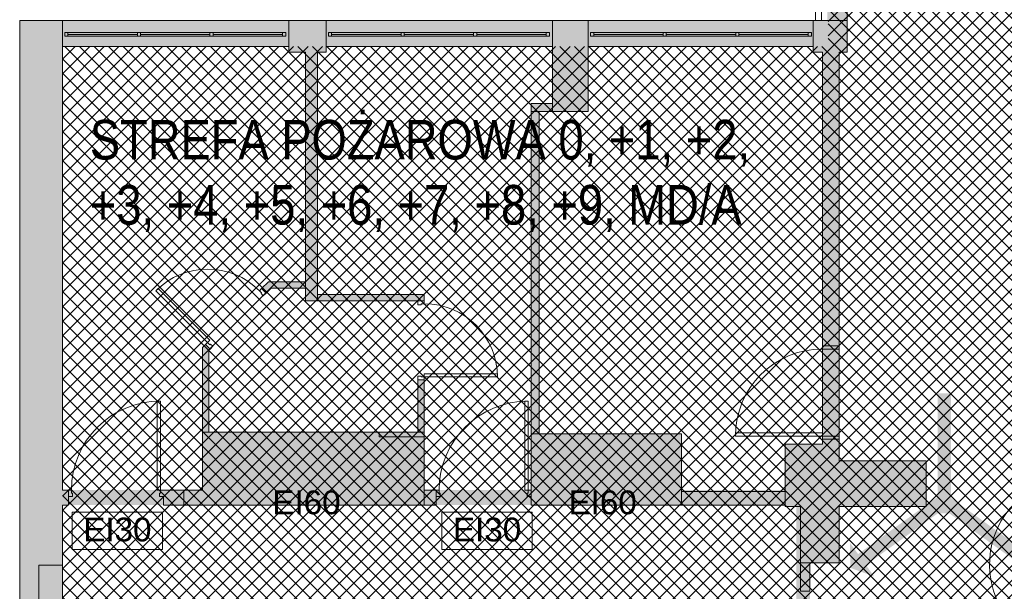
# Paper-space layout 'AP-08 STREFY POŻAROWE I EWAKUACJA - PIĘTRO 6' of a CAD drawing. Header units: millimetres. Extents: x 0 to 594, y 0 to 450.
# Tile 5 of 14: x 71 to 195, y 283 to 355. Entities that reach past the tile are written whole.
import ezdxf
from ezdxf.xclip import XClip

# ---------------------------------------------------------------- set-up
doc = ezdxf.new("R2010")
doc.units = ezdxf.units.MM
doc.header["$MEASUREMENT"] = 0
doc.header["$XCLIPFRAME"] = 0
for name, color, linetype, lineweight in [('A_podkład_Nr_pióra__2', 8, 'Continuous', 13), ('A_ppoż proj_Nr_pióra__1', 7, 'Continuous', 20), ('A_ppoż proj_Nr_pióra__81', 2, 'Continuous', 5)]:
    doc.layers.add(name, color=color, linetype=linetype, lineweight=lineweight)
for name, color, linetype, lineweight, true_color in [('A_podkład_Nr_pióra__254', 7, 'Continuous', 5, 0xfdfdfd), ('A_ppoż proj_Nr_pióra__104', 7, 'Continuous', 5, 0x006532), ('A_ppoż proj_Nr_pióra__70', 7, 'Continuous', 5, 0x65fe00), ('A_ppoż proj_Nr_pióra__71', 7, 'Continuous', 5, 0xcbfe65), ('A_ppoż proj_Nr_pióra__82', 7, 'Continuous', 5, 0x329800)]:
    doc.layers.add(name, color=color, linetype=linetype, lineweight=lineweight, true_color=true_color)
doc.layers.add('A_podrys', color=7, linetype='Continuous')
doc.styles.add('STYL_AUTOMATYCZNY_1', font='arial.ttf')
doc.styles.add('STYL_AUTOMATYCZNY_2', font='ARIALN.TTF')
doc.linetypes.add('BATTING', pattern='A,0,[1,AP-08 STREFY POŻAROWE I EWAKUACJA - PIĘTRO 61.Shx,S=4.001,R=0,X=0,Y=0],-4.001,0', length=4.001)

# ---------------------------------------------------------------- blocks, each defined once
blk = doc.blocks.new('Rysunek_1_1', base_point=(-1569.28, -182.96))
at = {"layer": 'A_podkład_Nr_pióra__254', "linetype": 'Continuous', "lineweight": 5, "true_color": 0xfdfdfd}
for points in [[(142.22, 389.62), (142.22, 382.62), (142.22, 381.37), (143.47, 381.37), (169.22, 381.37), (172.72, 381.37), (172.72, 373.6), (172.72, 368.36), (172.72, 364.12), (172.72, 356.17), (172.72, 355.07), (175.22, 355.07), (175.22, 356.17), (175.22, 357.77), (175.22, 364.12), (175.22, 373.6), (175.22, 382.62), (175.22, 383.07), (175.22, 383.87), (173.97, 383.87), (169.22, 383.87), (144.72, 383.87), (144.72, 388.37), (168.82, 388.37), (172.42, 388.37), (173.32, 388.37), (173.97, 388.37), (175.22, 388.37), (175.22, 389.62), (175.22, 396.67), (173.97, 396.67), (173.32, 396.67), (172.72, 396.67), (172.72, 390.87), (168.82, 390.87), (144.72, 390.87), (144.72, 413.87), (169.22, 413.87), (172.72, 413.87), (172.72, 412.37), (172.72, 411.57), (172.82, 411.57), (172.82, 410.47), (173.32, 410.47), (173.97, 410.47), (175.22, 410.47), (175.22, 412.37), (175.22, 415.12), (175.22, 418.17), (175.22, 419.77), (173.97, 419.77), (173.32, 419.77), (172.82, 419.77), (172.72, 419.77), (172.72, 416.37), (169.22, 416.37), (144.72, 416.37), (144.72, 439.37), (168.82, 439.37), (172.42, 439.37), (172.72, 439.37), (172.72, 433.57), (173.32, 433.57), (173.97, 433.57), (175.22, 433.57), (175.22, 439.37), (175.22, 440.62), (175.22, 441.87), (175.22, 443.37), (173.97, 443.37), (173.32, 443.37), (173.32, 442.57), (172.82, 442.57), (172.72, 442.57), (172.72, 441.87), (172.42, 441.87), (168.82, 441.87), (143.47, 441.87), (142.22, 441.87), (142.22, 440.62), (142.22, 415.12)], [(88.87, 295.77), (88.87, 293.87), (91.47, 293.87), (93.82, 293.87), (116.12, 293.87), (121.82, 293.87), (123.32, 293.87), (123.32, 295.77), (121.82, 295.77), (121.82, 302.47), (121.82, 303.07), (121.82, 309.67), (121.02, 309.67), (121.02, 303.07), (116.12, 303.07), (94.62, 303.07), (94.62, 313.43), (94.76, 313.57), (94.2, 314.14), (93.82, 313.76), (93.82, 303.07), (93.82, 295.77), (91.47, 295.77)]]:
    blk.add_hatch(color=7, dxfattribs=at).paths.add_polyline_path(points)
h = blk.add_hatch(color=7, dxfattribs=at)
h.paths.add_polyline_path([(70.72, 355.07), (70.72, 268.67), (70.72, 260.47), (71.92, 260.47), (71.92, 230.27), (71.92, 228.02), (70.72, 228.02), (70.72, 203.02), (70.72, 136.57), (70.72, 133.27), (538.72, 133.27), (538.72, 199.87), (538.72, 220.67), (538.72, 227.67), (538.02, 227.67), (538.02, 230.27), (538.02, 257.47), (538.02, 260.47), (538.72, 260.47), (538.72, 267.87), (538.72, 285.57), (538.72, 288.77), (538.72, 291.37), (538.72, 319.07), (538.72, 355.07), (402.02, 355.07), (339.92, 355.07), (335.62, 355.07), (274.22, 355.07), (270.02, 355.07), (241.32, 355.07), (236.62, 355.07), (208.02, 355.07), (203.62, 355.07), (196.22, 355.07), (196.22, 351.77), (203.62, 351.77), (203.62, 351.07), (204.22, 351.07), (204.22, 343.57), (204.22, 301.67), (204.22, 294.97), (204.22, 286.87), (207.52, 286.87), (207.52, 288.57), (205.92, 288.57), (205.92, 294.97), (208.02, 294.97), (208.02, 301.67), (205.92, 301.67), (205.92, 343.57), (208.02, 343.57), (208.02, 351.07), (208.02, 351.77), (236.62, 351.77), (236.62, 351.07), (238.32, 351.07), (238.32, 292.97), (229.12, 292.97), (229.12, 290.97), (219.62, 290.97), (219.62, 288.57), (219.12, 288.57), (219.12, 286.87), (219.62, 286.87), (229.12, 286.87), (238.32, 286.87), (249.02, 286.87), (258.52, 286.87), (259.02, 286.87), (259.02, 288.67), (258.52, 288.67), (258.52, 290.97), (249.02, 290.97), (249.02, 292.97), (239.82, 292.97), (239.82, 351.07), (241.32, 351.07), (241.32, 351.77), (270.02, 351.77), (270.02, 351.07), (270.02, 343.07), (270.52, 343.07), (270.52, 301.67), (270.02, 301.67), (270.02, 294.87), (271.22, 294.87), (271.22, 288.67), (270.62, 288.67), (270.62, 286.87), (273.62, 286.87), (273.62, 288.67), (272.92, 288.67), (272.92, 294.87), (273.92, 294.87), (273.92, 301.67), (273.32, 301.67), (273.32, 343.07), (273.92, 343.07), (273.92, 351.07), (274.22, 351.07), (274.22, 351.77), (302.82, 351.77), (302.82, 351.07), (304.32, 351.07), (304.32, 293.07), (296.22, 293.07), (296.22, 291.37), (286.72, 291.37), (286.72, 288.67), (285.22, 288.67), (285.22, 286.87), (286.72, 286.87), (296.22, 286.87), (307.32, 286.87), (315.42, 286.87), (324.92, 286.87), (324.92, 291.37), (315.42, 291.37), (315.42, 293.07), (307.32, 293.07), (306.02, 293.07), (306.02, 351.07), (307.02, 351.07), (307.02, 351.77), (335.62, 351.77), (335.62, 351.07), (336.12, 351.07), (336.12, 343.57), (336.82, 343.57), (336.82, 301.67), (336.12, 301.67), (336.12, 294.87), (337.22, 294.87), (337.22, 288.57), (336.52, 288.57), (336.52, 286.87), (339.42, 286.87), (339.42, 288.57), (339.02, 288.57), (339.02, 294.87), (339.92, 294.87), (339.92, 301.67), (339.52, 301.67), (339.52, 343.57), (339.92, 343.57), (339.92, 351.07), (339.92, 351.77), (368.52, 351.77), (368.52, 351.07), (370.42, 351.07), (370.42, 338.67), (370.42, 293.37), (361.32, 293.37), (361.32, 291.97), (351.82, 291.97), (351.82, 288.57), (351.02, 288.57), (351.02, 286.87), (351.82, 286.87), (361.32, 286.87), (372.32, 286.87), (372.32, 287.07), (401.92, 287.07), (401.92, 286.87), (405.82, 286.87), (405.82, 288.57), (404.22, 288.57), (404.22, 294.77), (406.32, 294.77), (406.32, 301.57), (404.22, 301.57), (404.22, 339.67), (406.32, 339.67), (406.32, 351.07), (406.32, 351.77), (434.92, 351.77), (434.92, 351.07), (436.12, 351.07), (436.12, 293.17), (426.62, 293.17), (426.62, 290.97), (417.12, 290.97), (417.12, 288.57), (416.82, 288.57), (416.82, 286.87), (417.12, 286.87), (426.62, 286.87), (437.72, 286.87), (445.82, 286.87), (455.32, 286.87), (456.52, 286.87), (456.52, 288.57), (455.32, 288.57), (455.32, 290.97), (445.82, 290.97), (445.82, 292.77), (437.72, 292.77), (437.72, 293.17), (437.72, 351.07), (439.22, 351.07), (439.22, 351.77), (467.82, 351.77), (467.82, 351.07), (467.92, 351.07), (467.92, 343.27), (469.12, 343.27), (469.12, 301.57), (467.92, 301.57), (467.92, 294.77), (468.92, 294.77), (468.92, 288.57), (468.12, 288.57), (468.12, 286.87), (471.02, 286.87), (471.62, 286.87), (471.62, 288.57), (471.02, 288.57), (470.72, 288.57), (470.72, 294.77), (471.92, 294.77), (471.92, 301.57), (470.82, 301.57), (470.82, 311.77), (471.62, 311.77), (471.62, 312.57), (470.82, 312.57), (470.82, 343.27), (471.92, 343.27), (471.92, 351.07), (471.92, 351.77), (500.72, 351.77), (500.72, 351.07), (502.22, 351.07), (502.22, 312.57), (496.42, 312.57), (496.42, 311.77), (502.22, 311.77), (502.22, 310.17), (502.22, 292.77), (484.42, 292.77), (484.42, 311.77), (486.42, 311.77), (486.42, 312.57), (483.62, 312.57), (483.62, 311.77), (483.62, 290.97), (483.62, 286.87), (493.12, 286.87), (503.92, 286.87), (533.32, 286.87), (533.82, 286.87), (533.82, 285.57), (533.82, 267.87), (533.82, 263.97), (507.32, 263.97), (507.32, 266.77), (486.72, 266.77), (486.72, 260.57), (507.32, 260.57), (533.82, 260.57), (533.82, 260.47), (533.82, 257.47), (533.82, 230.27), (533.82, 227.67), (533.82, 227.57), (507.22, 227.57), (486.52, 227.57), (486.52, 226.47), (486.42, 226.47), (486.42, 225.87), (486.52, 225.87), (486.52, 221.67), (507.22, 221.67), (507.22, 224.47), (533.82, 224.47), (533.82, 220.67), (533.82, 201.67), (533.22, 201.67), (533.22, 199.87), (533.32, 199.87), (533.32, 161.27), (532.82, 161.27), (532.82, 159.67), (533.32, 159.67), (533.32, 136.57), (505.22, 136.57), (505.22, 137.27), (504.02, 137.27), (504.02, 159.67), (507.52, 159.67), (507.52, 163.77), (504.02, 163.77), (504.02, 177.17), (522.22, 177.17), (522.22, 191.27), (522.22, 199.87), (522.22, 201.67), (514.12, 201.67), (504.02, 201.67), (493.22, 201.67), (483.72, 201.67), (482.62, 201.67), (482.62, 199.87), (483.72, 199.87), (483.72, 197.17), (493.22, 197.17), (493.22, 195.57), (502.02, 195.57), (502.02, 137.27), (500.42, 137.27), (500.42, 136.57), (472.12, 136.57), (472.12, 137.27), (471.82, 137.27), (471.82, 145.07), (470.72, 145.07), (470.72, 186.87), (471.82, 186.87), (471.82, 193.67), (470.72, 193.67), (470.72, 199.87), (471.02, 199.87), (471.02, 201.67), (468.32, 201.67), (468.32, 199.87), (469.12, 199.87), (469.12, 193.67), (468.02, 193.67), (468.02, 186.87), (469.12, 186.87), (469.12, 145.07), (468.02, 145.07), (468.02, 137.27), (467.82, 137.27), (467.82, 136.57), (439.22, 136.57), (439.22, 137.27), (437.52, 137.27), (437.52, 195.57), (446.32, 195.57), (446.32, 197.17), (455.82, 197.17), (455.82, 199.87), (456.72, 199.87), (456.72, 201.67), (455.82, 201.67), (446.32, 201.67), (435.92, 201.67), (426.62, 201.67), (416.42, 201.67), (416.32, 201.67), (416.32, 199.87), (416.42, 199.87), (416.42, 197.17), (416.42, 195.67), (417.12, 195.67), (417.12, 197.17), (426.62, 197.17), (426.62, 195.67), (435.82, 195.67), (435.82, 137.27), (434.72, 137.27), (434.72, 136.57), (406.12, 136.57), (406.12, 137.27), (405.82, 137.27), (405.82, 145.27), (404.72, 145.27), (404.72, 186.87), (405.62, 186.87), (405.62, 193.67), (404.52, 193.67), (404.52, 199.87), (405.32, 199.87), (405.32, 201.67), (401.72, 201.67), (401.72, 199.87), (403.52, 199.87), (403.52, 193.67), (401.72, 193.67), (401.72, 186.87), (402.92, 186.87), (402.92, 145.27), (401.82, 145.27), (401.82, 137.27), (401.52, 137.27), (401.52, 136.57), (372.92, 136.57), (372.92, 137.27), (371.32, 137.27), (371.32, 174.97), (375.32, 174.97), (375.32, 175.97), (371.32, 175.97), (371.32, 195.67), (384.92, 195.67), (384.92, 175.97), (383.32, 175.97), (383.32, 174.97), (386.42, 174.97), (386.42, 178.97), (391.02, 178.97), (391.02, 174.97), (391.82, 174.97), (391.82, 179.77), (386.42, 179.77), (386.42, 195.27), (390.12, 195.27), (390.12, 201.67), (386.42, 201.67), (369.62, 201.67), (361.02, 201.67), (351.52, 201.67), (350.72, 201.67), (350.72, 199.87), (351.52, 199.87), (351.52, 197.17), (361.02, 197.17), (361.02, 195.17), (369.62, 195.17), (369.62, 137.27), (368.42, 137.27), (368.42, 136.57), (339.82, 136.57), (339.82, 137.27), (339.62, 137.27), (339.62, 145.27), (339.12, 145.27), (339.12, 187.17), (339.62, 187.17), (339.62, 193.97), (338.52, 193.97), (338.52, 199.87), (339.12, 199.87), (339.12, 201.67), (336.22, 201.67), (336.22, 199.87), (337.02, 199.87), (337.02, 193.97), (336.02, 193.97), (336.02, 187.17), (336.62, 187.17), (336.62, 145.27), (336.02, 145.27), (336.02, 137.27), (335.72, 137.27), (335.72, 136.57), (307.12, 136.57), (307.12, 137.27), (305.52, 137.27), (305.52, 195.07), (314.82, 195.07), (314.82, 197.17), (324.32, 197.17), (324.32, 199.87), (324.62, 199.87), (324.62, 201.67), (324.32, 201.67), (314.82, 201.67), (303.92, 201.67), (295.52, 201.67), (286.02, 201.67), (284.92, 201.67), (284.92, 199.87), (286.02, 199.87), (286.02, 196.97), (295.52, 196.97), (295.52, 194.87), (303.92, 194.87), (303.92, 137.27), (302.72, 137.27), (302.72, 136.57), (274.12, 136.57), (274.12, 137.27), (273.82, 137.27), (273.82, 145.27), (273.27, 145.27), (273.27, 187.17), (273.77, 187.17), (273.77, 193.97), (272.67, 193.97), (272.67, 199.87), (273.32, 199.87), (273.32, 201.67), (271.67, 201.67), (270.92, 201.67), (270.92, 199.77), (271.27, 199.77), (271.27, 193.97), (270.17, 193.97), (270.17, 187.17), (270.77, 187.17), (270.77, 145.27), (270.22, 145.27), (270.22, 137.27), (269.72, 137.27), (269.72, 136.57), (241.12, 136.57), (241.12, 137.27), (240.12, 137.27), (240.12, 195.37), (249.62, 195.37), (249.62, 197.27), (259.12, 197.27), (259.12, 199.77), (259.32, 199.77), (259.32, 201.67), (259.12, 201.67), (249.62, 201.67), (237.42, 201.67), (237.42, 195.37), (238.32, 195.37), (238.32, 137.27), (236.72, 137.27), (236.72, 136.57), (207.82, 136.57), (207.82, 137.27), (207.82, 145.27), (205.72, 145.27), (205.72, 187.17), (207.82, 187.17), (207.82, 193.27), (217.02, 193.27), (217.02, 197.27), (226.52, 197.27), (226.52, 201.67), (217.02, 201.67), (204.02, 201.67), (196.62, 201.67), (196.62, 196.17), (182.02, 196.17), (182.02, 195.47), (196.62, 195.47), (204.02, 195.47), (204.02, 187.17), (204.02, 168.57), (199.02, 168.57), (199.02, 166.97), (204.02, 166.97), (204.02, 145.27), (204.02, 137.27), (203.52, 137.27), (203.52, 136.57), (174.92, 136.57), (174.92, 137.27), (173.62, 137.27), (173.62, 140.27), (172.02, 140.27), (172.02, 137.27), (170.52, 137.27), (170.52, 136.57), (141.92, 136.57), (141.92, 137.27), (141.62, 137.27), (141.62, 145.07), (140.52, 145.07), (140.52, 178.47), (160.72, 178.47), (160.72, 195.27), (160.72, 200.07), (170.42, 200.07), (170.42, 197.97), (172.02, 197.97), (172.02, 166.37), (172.02, 149.27), (173.62, 149.27), (173.62, 166.37), (174.02, 166.37), (174.02, 201.67), (170.42, 201.67), (160.72, 201.67), (149.02, 201.67), (128.32, 201.67), (126.42, 201.67), (122.22, 201.67), (112.37, 201.67), (89.22, 201.67), (89.22, 195.67), (99.82, 195.67), (99.82, 166.57), (76.12, 166.57), (76.12, 200.07), (80.42, 200.07), (80.42, 201.67), (76.12, 201.67), (76.12, 203.02), (76.12, 224.07), (102.82, 224.07), (102.82, 221.17), (110.47, 221.17), (120.17, 221.17), (120.17, 224.07), (123.17, 224.07), (123.17, 227.77), (120.17, 227.77), (110.47, 227.77), (102.82, 227.77), (76.12, 227.77), (76.12, 228.02), (76.12, 230.27), (76.12, 260.47), (76.12, 260.57), (123.02, 260.57), (123.02, 262.07), (123.17, 262.07), (123.17, 262.67), (123.02, 262.67), (123.02, 264.27), (76.12, 264.27), (76.12, 268.67), (76.12, 293.87), (76.87, 293.87), (76.87, 295.77), (76.12, 295.77), (76.12, 351.77), (104.72, 351.77), (104.72, 351.07), (106.82, 351.07), (106.82, 322.07), (102.13, 322.07), (101.27, 321.21), (101.83, 320.64), (102.46, 321.27), (106.82, 321.27), (106.82, 319.67), (108.32, 319.67), (121.02, 319.67), (121.82, 319.67), (121.82, 320.47), (108.32, 320.47), (108.32, 351.07), (109.42, 351.07), (109.42, 351.77), (138.02, 351.77), (138.02, 344.57), (135.32, 344.57), (135.32, 302.87), (135.32, 293.87), (154.32, 293.87), (154.52, 293.87), (155.42, 293.87), (155.42, 295.57), (154.52, 295.57), (154.32, 295.57), (154.32, 302.87), (136.32, 302.87), (136.32, 343.57), (138.02, 343.57), (142.52, 343.57), (142.52, 351.07), (142.52, 351.77), (170.92, 351.77), (170.92, 351.07), (172.12, 351.07), (172.12, 301.57), (167.42, 301.57), (167.42, 295.57), (167.32, 295.57), (167.32, 293.87), (167.42, 293.87), (167.42, 293.67), (169.32, 293.67), (169.32, 286.57), (169.32, 281.97), (170.52, 281.97), (170.52, 286.57), (174.22, 286.57), (174.22, 293.67), (185.22, 293.67), (185.22, 299.47), (174.22, 299.47), (174.22, 301.57), (174.22, 351.07), (175.22, 351.07), (175.22, 355.07), (172.72, 355.07), (170.92, 355.07)])
h.paths.add_polyline_path([(104.62, 136.57), (76.12, 136.57), (76.12, 165.57), (99.82, 165.57), (99.82, 161.37), (101.42, 161.37), (101.42, 195.67), (112.37, 195.67), (112.37, 200.07), (122.22, 200.07), (122.22, 196.37), (125.82, 196.37), (125.82, 191.27), (122.22, 191.27), (122.22, 185.07), (138.92, 185.07), (138.92, 145.07), (137.82, 145.07), (137.82, 137.27), (137.82, 136.57), (109.32, 136.57), (109.32, 137.27), (104.62, 137.27)], flags=0)
h.paths.add_polyline_path([(137.82, 191.27), (126.42, 191.27), (126.42, 196.37), (126.42, 198.57), (128.32, 198.57), (128.32, 200.47), (149.02, 200.47), (149.02, 195.27), (159.52, 195.27), (159.52, 183.47), (140.52, 183.47), (140.52, 185.07), (140.52, 187.22), (141.52, 187.22), (141.52, 194.12), (139.52, 194.12), (137.82, 194.12)], flags=0)
h.paths.add_polyline_path([(401.92, 287.67), (372.32, 287.67), (372.32, 338.67), (373.22, 338.67), (373.22, 339.67), (400.92, 339.67), (401.92, 339.67), (401.92, 301.57), (401.92, 294.77)], flags=0)
h.paths.add_polyline_path([(503.92, 293.27), (503.92, 305.67), (520.82, 305.67), (521.92, 305.67), (521.92, 310.17), (504.12, 310.17), (504.12, 328.07), (508.72, 328.07), (520.72, 328.07), (520.72, 329.07), (508.72, 329.07), (508.72, 332.67), (504.12, 332.67), (504.12, 351.07), (505.12, 351.07), (505.12, 351.77), (533.32, 351.77), (533.32, 319.07), (532.92, 319.07), (532.92, 291.37), (533.32, 291.37), (533.32, 288.77), (514.42, 288.77), (514.42, 293.27)], flags=0)
h.paths.add_polyline_path([(504.02, 183.47), (504.02, 195.57), (504.02, 195.67), (513.32, 195.67), (513.32, 199.87), (521.32, 199.87), (521.32, 191.27), (521.32, 183.47)], flags=0)
at = {"layer": 'A_ppoż proj_Nr_pióra__104', "linetype": 'Continuous', "lineweight": 5, "true_color": 0x006532}
for points in [[(188.34, 292.81), (188.34, 307.97), (186.64, 307.97), (186.64, 292.81)], [(187.63, 293.51), (186.64, 294.89), (176.61, 287.68), (175.58, 289.11), (175.64, 285.93), (178.63, 284.86), (177.6, 286.3)], [(187.16, 293.53), (197.18, 286.32), (196.15, 284.88), (199.15, 285.95), (199.21, 289.13), (198.18, 287.7), (188.15, 294.91)]]:
    blk.add_hatch(color=128, dxfattribs=at).paths.add_polyline_path(points)
at = {"layer": 'A_ppoż proj_Nr_pióra__70', "linetype": 'Continuous', "lineweight": 0, "true_color": 0x193f00}
for points in [[(70.72, 293.87), (172.12, 293.87), (172.12, 295.77), (70.72, 295.77)], [(170.52, 260.28), (170.52, 293.87), (168.82, 293.87), (168.82, 260.28)]]:
    blk.add_hatch(color=88, dxfattribs=at).paths.add_polyline_path(points)
at = {"layer": 'A_ppoż proj_Nr_pióra__71', "linetype": 'Continuous', "lineweight": 5, "true_color": 0xcbfe65}
h = blk.add_hatch(dxfattribs=at)
h.set_pattern_fill('bloczki_betonowe_0001', color=71, style=0, pattern_type=2)
h.set_pattern_definition([(45, (-1569.2778, -182.9554), (-0.9192388, 0.9192388), []), (135, (-1569.2778, -182.9554), (0.9192388, 0.9192388), [])])
h.paths.add_polyline_path([(76.12, 224.07), (76.12, 136.57), (204.02, 136.57), (204.02, 201.67), (215.32, 201.67), (215.32, 265.97), (204.22, 265.97), (204.22, 355.07), (210.97, 355.07), (210.97, 439.37), (172.83, 439.37), (172.83, 351.77), (76.12, 351.77), (76.12, 264.27), (142.83, 264.27), (142.83, 260.28), (165.57, 260.28), (165.57, 228.55), (144.19, 228.55), (144.19, 224.07)])
at = {"layer": 'A_ppoż proj_Nr_pióra__81', "linetype": 'Continuous', "lineweight": 0, "true_color": 0x3f3f00}
blk.add_hatch(color=48, dxfattribs=at).paths.add_polyline_path([(172.12, 355.07), (172.12, 293.87), (174.22, 293.87), (174.22, 355.07)])
at = {"layer": 'A_podkład_Nr_pióra__2', "color": 8, "linetype": 'Continuous', "lineweight": 13}
for p, q in [((175.22, 355.07), (175.22, 388.37)), ((171.22, 356.67), (171.22, 355.07)), ((169.42, 355.07), (70.72, 355.07)), ((70.72, 355.07), (70.72, 260.47)), ((76.12, 295.77), (76.12, 355.07)), ((104.72, 355.07), (104.72, 351.07)), ((109.42, 351.07), (109.42, 355.07)), ((138.02, 355.07), (138.02, 343.57)), ((142.52, 343.57), (142.52, 355.07)), ((175.22, 355.07), (169.42, 355.07)), ((170.92, 355.07), (170.92, 351.07)), ((175.22, 355.07), (175.22, 351.67)), ((104.32, 353.57), (76.42, 353.57)), ((76.42, 353.57), (76.42, 353.07)), ((76.82, 353.57), (76.82, 353.07)), ((76.82, 353.32), (85.59, 353.32)), ((85.59, 353.57), (85.59, 353.07)), ((85.99, 353.57), (85.99, 353.07)), ((85.99, 353.32), (94.75, 353.32)), ((94.75, 353.57), (94.75, 353.07)), ((95.15, 353.57), (95.15, 353.07)), ((95.15, 353.32), (103.92, 353.32)), ((103.92, 353.57), (103.92, 353.07)), ((104.32, 353.07), (104.32, 353.57)), ((137.62, 353.57), (109.72, 353.57)), ((109.72, 353.57), (109.72, 353.07)), ((110.12, 353.57), (110.12, 353.07)), ((110.12, 353.32), (118.89, 353.32)), ((118.89, 353.57), (118.89, 353.07)), ((119.29, 353.57), (119.29, 353.07)), ((119.29, 353.32), (128.05, 353.32)), ((128.05, 353.57), (128.05, 353.07)), ((128.45, 353.57), (128.45, 353.07)), ((128.45, 353.32), (137.22, 353.32)), ((137.22, 353.57), (137.22, 353.07)), ((137.62, 353.07), (137.62, 353.57)), ((170.72, 353.57), (142.82, 353.57)), ((142.82, 353.57), (142.82, 353.07)), ((143.22, 353.57), (143.22, 353.07)), ((143.22, 353.32), (151.99, 353.32)), ((151.99, 353.57), (151.99, 353.07)), ((152.39, 353.57), (152.39, 353.07)), ((152.39, 353.32), (161.15, 353.32)), ((161.15, 353.57), (161.15, 353.07)), ((161.55, 353.57), (161.55, 353.07)), ((161.55, 353.32), (170.32, 353.32)), ((170.32, 353.57), (170.32, 353.07)), ((170.72, 353.07), (170.72, 353.57)), ((76.42, 353.07), (104.32, 353.07)), ((109.72, 353.07), (137.62, 353.07)), ((142.82, 353.07), (170.72, 353.07)), ((76.12, 351.77), (104.72, 351.77)), ((104.72, 351.07), (106.82, 351.07)), ((106.82, 351.07), (106.82, 319.67)), ((108.32, 351.07), (109.42, 351.07)), ((108.32, 319.67), (108.32, 351.07)), ((109.42, 351.77), (138.02, 351.77)), ((142.52, 351.77), (170.92, 351.77)), ((142.52, 351.07), (142.52, 351.07)), ((170.92, 351.07), (172.12, 351.07)), ((172.12, 351.07), (172.12, 301.57)), ((174.22, 351.07), (175.22, 351.07)), ((174.22, 299.47), (174.22, 351.07)), ((175.22, 351.07), (175.22, 351.67)), ((135.32, 344.57), (135.32, 343.57)), ((135.32, 344.57), (138.02, 344.57)), ((136.32, 343.57), (142.52, 343.57)), ((88.21, 321.22), (87.93, 320.94)), ((87.93, 320.94), (94.75, 314.12)), ((94.75, 314.69), (88.21, 321.22)), ((101, 320.94), (101.27, 321.21)), ((101.28, 320.66), (101, 320.94)), ((101.27, 321.21), (101.83, 320.64)), ((101.2, 320.57), (101.28, 320.66)), ((101.48, 320.29), (101.2, 320.57)), ((101.83, 320.64), (101.48, 320.29)), ((108.32, 319.67), (106.82, 319.67)), ((121.02, 319.67), (121.02, 319.17)), ((121.82, 319.67), (121.02, 319.67)), ((121.82, 319.29), (121.82, 319.67)), ((121.02, 319.17), (121.42, 319.17)), ((121.42, 319.17), (121.42, 319.29)), ((121.42, 319.29), (121.82, 319.29)), ((94.2, 314.14), (94.75, 314.69)), ((94.2, 314.14), (94.76, 313.57)), ((94.75, 314.12), (94.83, 314.21)), ((95.11, 313.93), (94.76, 313.57)), ((94.83, 314.21), (95.11, 313.93)), ((172.12, 313.98), (174.22, 313.98)), ((172.12, 313.58), (174.22, 313.58)), ((121.42, 310.17), (121.02, 310.17)), ((121.02, 310.17), (121.02, 309.67)), ((121.82, 309.67), (121.02, 309.67)), ((121.42, 310.05), (121.42, 310.17)), ((131.06, 310.05), (121.42, 310.05)), ((121.82, 309.67), (121.82, 310.45)), ((121.82, 310.45), (131.06, 310.45)), ((131.06, 310.45), (131.06, 310.05)), ((88.09, 295.77), (88.09, 307.01)), ((88.09, 307.01), (88.49, 307.01)), ((88.49, 307.01), (88.49, 295.37)), ((134.54, 295.77), (134.54, 307.01)), ((134.54, 307.01), (134.94, 307.01)), ((134.94, 307.01), (134.94, 295.37)), ((93.82, 304.77), (93.82, 295.77)), ((121.02, 303.07), (93.82, 303.07)), ((116.12, 302.47), (116.12, 303.07)), ((121.82, 302.47), (116.12, 302.47)), ((121.82, 293.87), (121.82, 302.47)), ((135.32, 302.87), (135.32, 293.87)), ((154.32, 302.87), (135.32, 302.87)), ((154.32, 293.87), (154.32, 302.87)), ((172.12, 302.98), (161.12, 302.98)), ((172.12, 302.58), (161.12, 302.58)), ((172.12, 302.58), (174.22, 302.58)), ((172.12, 301.57), (167.42, 301.57)), ((167.42, 301.57), (167.42, 293.67)), ((172.12, 302.18), (174.22, 302.18)), ((185.22, 299.47), (174.22, 299.47)), ((185.22, 293.67), (185.22, 299.47)), ((76.87, 295.77), (76.12, 295.77)), ((77.25, 295.77), (76.87, 295.77)), ((76.87, 295.77), (76.87, 294.97)), ((76.87, 293.87), (76.87, 295.77)), ((76.87, 294.97), (77.37, 294.97)), ((77.25, 295.37), (77.25, 295.77)), ((77.37, 295.37), (77.25, 295.37)), ((77.37, 294.97), (77.37, 295.37)), ((88.87, 295.77), (88.09, 295.77)), ((88.49, 295.37), (88.37, 295.37)), ((88.37, 295.37), (88.37, 294.97)), ((88.37, 294.97), (88.87, 294.97)), ((88.87, 294.97), (88.87, 293.87)), ((93.82, 295.77), (90.82, 295.77)), ((91.47, 293.87), (91.47, 295.77)), ((123.7, 295.77), (123.32, 295.77)), ((123.32, 295.77), (123.32, 294.97)), ((123.32, 294.97), (123.32, 293.87)), ((123.32, 294.97), (123.82, 294.97)), ((123.7, 295.37), (123.7, 295.77)), ((123.82, 295.37), (123.7, 295.37)), ((123.82, 294.97), (123.82, 295.37)), ((135.32, 295.77), (134.54, 295.77)), ((134.94, 295.37), (134.82, 295.37)), ((134.82, 295.37), (134.82, 294.97)), ((134.82, 294.97), (135.32, 294.97)), ((167.42, 295.57), (154.32, 295.57)), ((76.12, 293.87), (76.87, 293.87)), ((76.12, 264.27), (76.12, 293.87)), ((88.87, 293.87), (121.82, 293.87)), ((135.32, 293.87), (167.42, 293.87)), ((167.42, 293.67), (169.32, 293.67)), ((169.32, 293.67), (169.32, 286.57)), ((174.22, 293.67), (185.22, 293.67)), ((174.22, 286.57), (174.22, 293.67)), ((73.12, 268.67), (73.12, 286.27)), ((76.12, 286.27), (73.12, 286.27)), ((169.32, 286.57), (174.22, 286.57))]:
    blk.add_line(p, q, dxfattribs=at)
at = {"layer": 'A_podkład_Nr_pióra__2', "color": 8, "linetype": 'BATTING', "lineweight": 13}
blk.add_line((171.97, 380.62), (171.97, 355.07), dxfattribs=at)
at = {"layer": 'A_podkład_Nr_pióra__2', "color": 8, "linetype": 'Continuous', "lineweight": 13, "flags": 128}
for points in [[(136.32, 343.57), (135.32, 343.57)], [(135.32, 343.57), (135.32, 302.87)], [(136.32, 302.87), (136.32, 343.57)], [(102.13, 322.07), (101.27, 321.21)], [(101.83, 320.64), (102.46, 321.27)], [(106.82, 322.07), (102.13, 322.07)], [(102.46, 321.27), (106.82, 321.27)], [(106.82, 321.27), (106.82, 322.07)], [(121.82, 320.47), (108.32, 320.47)], [(108.32, 320.47), (108.32, 319.67)], [(108.32, 319.67), (121.02, 319.67)], [(121.82, 319.67), (121.82, 320.47)], [(94.2, 314.14), (93.82, 313.76)], [(93.82, 313.76), (93.82, 303.07)], [(94.62, 313.43), (94.76, 313.57)], [(94.62, 303.07), (94.62, 313.43)], [(121.02, 309.67), (121.02, 303.07)], [(121.82, 303.07), (121.82, 309.67)], [(93.82, 303.07), (94.62, 303.07)], [(121.82, 303.07), (116.12, 303.07)], [(116.12, 303.07), (116.12, 302.47)], [(116.12, 302.47), (121.82, 302.47)], [(121.02, 303.07), (121.82, 303.07)], [(121.82, 302.47), (121.82, 303.07)], [(135.32, 302.87), (136.32, 302.87)], [(91.47, 295.77), (88.87, 295.77)], [(91.47, 293.87), (91.47, 295.77)], [(123.32, 295.77), (121.82, 295.77)], [(121.82, 295.77), (121.82, 293.87)], [(88.87, 293.87), (91.47, 293.87)], [(121.82, 293.87), (123.32, 293.87)], [(169.32, 286.57), (169.32, 282.98)], [(169.32, 282.98), (170.52, 282.98), (170.52, 286.57)]]:
    blk.add_lwpolyline(points, dxfattribs=at)
at = {"layer": 'A_podkład_Nr_pióra__2', "color": 8, "linetype": 'Continuous', "lineweight": 13}
for centre, radius, start, end in [((94.46, 314.41), 9.24, 45, 135), ((121.82, 310.05), 9.24, 0, 90), ((172.12, 302.58), 11, 90, 180), ((88.49, 295.77), 11.24, 90, 180), ((134.94, 295.77), 11.24, 90, 180), ((204.22, 286.37), 11.01, 103.6033, 270)]:
    blk.add_arc(centre, radius, start, end, dxfattribs=at)
at = {"layer": 'A_ppoż proj_Nr_pióra__1', "color": 7, "linetype": 'Continuous', "lineweight": 20}
for p, q in [((88.76, 292.97), (77.36, 292.97)), ((77.36, 292.97), (77.36, 288.25)), ((88.76, 288.25), (88.76, 292.97)), ((135.45, 292.97), (124.05, 292.97)), ((124.05, 292.97), (124.05, 288.25)), ((135.45, 288.25), (135.45, 292.97)), ((77.36, 288.25), (88.76, 288.25)), ((124.05, 288.25), (135.45, 288.25))]:
    blk.add_line(p, q, dxfattribs=at)
at = {"layer": 'A_ppoż proj_Nr_pióra__1', "color": 7, "linetype": 'Continuous', "lineweight": 20, "char_height": 3, "attachment_point": 5, "style": 'STYL_AUTOMATYCZNY_1'}
for s, insert in [('\\A1;{\\pqc;\\fArial|b0|i0|c238|p0;\\W1.000000;EI60}', (106.94, 294.19)), ('\\A1;{\\pqc;\\fArial|b0|i0|c238|p0;\\W1.000000;EI60}', (144.35, 294.19)), ('\\A1;{\\pqc;\\fArial|b0|i0|c238|p0;\\W1.000000;EI30}', (83.06, 290.76)), ('\\A1;{\\pqc;\\fArial|b0|i0|c238|p0;\\W1.000000;EI30}', (129.75, 290.76))]:
    blk.add_mtext(s, dxfattribs=dict(at, insert=insert))
at = {"layer": 'A_ppoż proj_Nr_pióra__82', "color": 84, "linetype": 'Continuous', "lineweight": 5, "true_color": 0x329800, "insert": (79.58, 335.44), "char_height": 5, "width": 88.7446, "attachment_point": 4, "line_spacing_factor": 0.986688, "style": 'STYL_AUTOMATYCZNY_2'}
blk.add_mtext('\\A1;{\\pql;\\fArial Narrow|b0|i0|c238|p0;\\W1.000000;STREFA POŻAROWA 0, +1, +2, +3, +4, +5, +6, +7, +8, +9, MD/A}', dxfattribs=at)

psp = doc.layouts.new('AP-08 STREFY POŻAROWE I EWAKUACJA - PIĘTRO 6')

# ---------------------------------------------------------------- block references
at = {"layer": 'A_podrys', "color": 37, "linetype": 'Continuous', "lineweight": 5, "true_color": 0x656532}
ref = psp.add_blockref('Rysunek_1_1', (-1569.28, -182.96), dxfattribs=at)
XClip(ref).set_block_clipping_path([(29.90003743, 88.3564149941), (559.0435101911, 445.1)])

doc.saveas('drawing.dxf')
